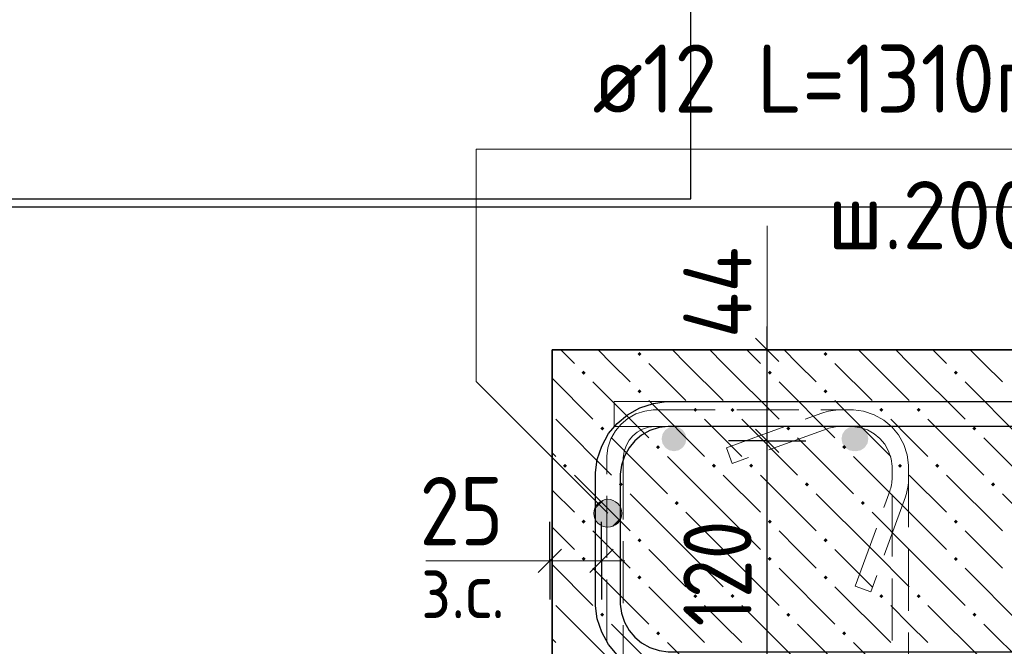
# Model space of a CAD drawing. Header units: millimetres. Extents: x 0 to 50400, y 0 to 35640.
# Tile 7 of 40: x 12764 to 16573, y 6779 to 9202. Entities that reach past the tile are written whole.
import ezdxf

# ---------------------------------------------------------------- set-up
doc = ezdxf.new("R2010")
doc.units = ezdxf.units.MM
doc.linetypes.add('______2', pattern=[324, 240, -84])
for name, color, linetype, lineweight in [('Standard', 7, 'Continuous', 25), ('ЖБ Перекрытие верхний уровень', 7, 'Continuous', 35), ('Размерная линия_ общее', 7, 'Continuous', 13)]:
    doc.layers.add(name, color=color, linetype=linetype, lineweight=lineweight)
for name, color, linetype, lineweight, true_color in [('Обрамление П-обр. равн.', 7, 'Continuous', 25, 0x5f1e0f), ('Поперечное армирование AW фон', 7, '______2', 13, 0xa0a0a0), ('Фоновоя арматура Х1', 7, 'Continuous', 18, 0x656565)]:
    doc.layers.add(name, color=color, linetype=linetype, lineweight=lineweight, true_color=true_color)
doc.styles.add('ISOCPEUR', font='txt')

msp = doc.modelspace()

# ---------------------------------------------------------------- hatches: boundary and pattern name
at = {"layer": 'Standard', "linetype": 'Continuous', "lineweight": 13, "transparency": 33554687}
for points in [[(15001, 7255.5), (15052.9, 7345.6), (14987.2, 7280)], [(14987.2, 7280), (15052.9, 7345.6), (15025.4, 7345.6)], [(14987.2, 7280), (15025.4, 7345.6), (14987.2, 7307.5)], [(14987.2, 7307.5), (15025.4, 7345.6), (15001, 7331.9)], [(15001, 7255.5), (15077.3, 7331.9), (15052.9, 7345.6)], [(15025.4, 7241.8), (15077.3, 7331.9), (15001, 7255.5)], [(15025.4, 7241.8), (15091.1, 7307.5), (15077.3, 7331.9)], [(15052.9, 7241.8), (15091.1, 7307.5), (15025.4, 7241.8)], [(15052.9, 7241.8), (15091.1, 7280), (15091.1, 7307.5)], [(15091.1, 7280), (15052.9, 7241.8), (15077.3, 7255.5)]]:
    msp.add_hatch(color=7, dxfattribs=at).paths.add_polyline_path(points)
at = {"layer": 'ЖБ Перекрытие верхний уровень', "linetype": 'Continuous', "lineweight": 18, "transparency": 33554687}
for points in [[(15153.7, 7909.4), (15161.5, 7917.2), (15169.3, 7909.4), (15161.5, 7901.6)], [(15873.7, 7909.4), (15881.5, 7917.2), (15889.3, 7909.4), (15881.5, 7901.6)], [(14937.7, 7837.4), (14945.5, 7845.2), (14953.3, 7837.4), (14945.5, 7829.6)], [(15657.7, 7837.4), (15665.5, 7845.2), (15673.3, 7837.4), (15665.5, 7829.6)], [(16377.7, 7837.4), (16385.5, 7845.2), (16393.3, 7837.4), (16385.5, 7829.6)], [(15153.7, 7765.4), (15161.5, 7773.2), (15169.3, 7765.4), (15161.5, 7757.6)], [(15873.7, 7765.4), (15881.5, 7773.2), (15889.3, 7765.4), (15881.5, 7757.6)], [(15369.7, 7693.4), (15377.5, 7701.2), (15385.3, 7693.4), (15377.5, 7685.6)], [(15513.7, 7693.4), (15521.5, 7701.2), (15529.3, 7693.4), (15521.5, 7685.6)], [(16089.7, 7693.4), (16097.5, 7701.2), (16105.3, 7693.4), (16097.5, 7685.6)], [(16233.7, 7693.4), (16241.5, 7701.2), (16249.3, 7693.4), (16241.5, 7685.6)], [(15009.7, 7621.4), (15017.5, 7629.2), (15025.3, 7621.4), (15017.5, 7613.6)], [(15729.7, 7621.4), (15737.5, 7629.2), (15745.3, 7621.4), (15737.5, 7613.6)], [(16449.7, 7621.4), (16457.5, 7629.2), (16465.3, 7621.4), (16457.5, 7613.6)], [(15225.7, 7549.4), (15233.5, 7557.2), (15241.3, 7549.4), (15233.5, 7541.6)], [(15945.7, 7549.4), (15953.5, 7557.2), (15961.3, 7549.4), (15953.5, 7541.6)], [(14865.7, 7477.4), (14873.5, 7485.2), (14881.3, 7477.4), (14873.5, 7469.6)], [(15441.7, 7477.4), (15449.5, 7485.2), (15457.3, 7477.4), (15449.5, 7469.6)], [(15585.7, 7477.4), (15593.5, 7485.2), (15601.3, 7477.4), (15593.5, 7469.6)], [(16161.7, 7477.4), (16169.5, 7485.2), (16177.3, 7477.4), (16169.5, 7469.6)], [(16305.7, 7477.4), (16313.5, 7485.2), (16321.3, 7477.4), (16313.5, 7469.6)], [(15081.7, 7405.4), (15089.5, 7413.2), (15097.3, 7405.4), (15089.5, 7397.6)], [(15801.7, 7405.4), (15809.5, 7413.2), (15817.3, 7405.4), (15809.5, 7397.6)], [(16521.7, 7405.4), (16529.5, 7413.2), (16537.3, 7405.4), (16529.5, 7397.6)], [(15297.7, 7333.4), (15305.5, 7341.2), (15313.3, 7333.4), (15305.5, 7325.6)], [(16017.7, 7333.4), (16025.5, 7341.2), (16033.3, 7333.4), (16025.5, 7325.6)], [(14937.7, 7261.4), (14945.5, 7269.2), (14953.3, 7261.4), (14945.5, 7253.6)], [(15657.7, 7261.4), (15665.5, 7269.2), (15673.3, 7261.4), (15665.5, 7253.6)], [(16377.7, 7261.4), (16385.5, 7269.2), (16393.3, 7261.4), (16385.5, 7253.6)], [(15153.7, 7189.4), (15161.5, 7197.2), (15169.3, 7189.4), (15161.5, 7181.6)], [(15873.7, 7189.4), (15881.5, 7197.2), (15889.3, 7189.4), (15881.5, 7181.6)], [(14937.7, 7117.4), (14945.5, 7125.2), (14953.3, 7117.4), (14945.5, 7109.6)], [(15657.7, 7117.4), (15665.5, 7125.2), (15673.3, 7117.4), (15665.5, 7109.6)], [(16377.7, 7117.4), (16385.5, 7125.2), (16393.3, 7117.4), (16385.5, 7109.6)], [(15153.7, 7045.4), (15161.5, 7053.2), (15169.3, 7045.4), (15161.5, 7037.6)], [(15873.7, 7045.4), (15881.5, 7053.2), (15889.3, 7045.4), (15881.5, 7037.6)], [(15369.7, 6973.4), (15377.5, 6981.2), (15385.3, 6973.4), (15377.5, 6965.6)], [(15513.7, 6973.4), (15521.5, 6981.2), (15529.3, 6973.4), (15521.5, 6965.6)], [(16089.7, 6973.4), (16097.5, 6981.2), (16105.3, 6973.4), (16097.5, 6965.6)], [(16233.7, 6973.4), (16241.5, 6981.2), (16249.3, 6973.4), (16241.5, 6965.6)], [(15009.7, 6901.4), (15017.5, 6909.2), (15025.3, 6901.4), (15017.5, 6893.6)], [(15729.7, 6901.4), (15737.5, 6909.2), (15745.3, 6901.4), (15737.5, 6893.6)], [(16449.7, 6901.4), (16457.5, 6909.2), (16465.3, 6901.4), (16457.5, 6893.6)], [(15225.7, 6829.4), (15233.5, 6837.2), (15241.3, 6829.4), (15233.5, 6821.6)], [(15945.7, 6829.4), (15953.5, 6837.2), (15961.3, 6829.4), (15953.5, 6821.6)]]:
    msp.add_hatch(color=7, dxfattribs=at).paths.add_polyline_path(points, flags=16)
at = {"layer": 'Фоновоя арматура Х1', "linetype": 'Continuous', "lineweight": 18, "transparency": 33554687}
for points in [[(15343.1, 7581.7), (15339.5, 7600.1), (15329.1, 7615.7), (15313.5, 7626.1), (15295.1, 7629.7), (15276.8, 7626.1), (15261.2, 7615.7), (15250.8, 7600.1), (15247.1, 7581.7), (15250.8, 7563.3), (15261.2, 7547.8), (15276.8, 7537.4), (15295.1, 7533.7), (15313.5, 7537.4), (15329.1, 7547.8), (15339.5, 7563.3)], [(16039.1, 7581.7), (16035.5, 7600.1), (16025.1, 7615.7), (16009.5, 7626.1), (15991.1, 7629.7), (15972.8, 7626.1), (15957.2, 7615.7), (15946.8, 7600.1), (15943.1, 7581.7), (15946.8, 7563.3), (15957.2, 7547.8), (15972.8, 7537.4), (15991.1, 7533.7), (16009.5, 7537.4), (16025.1, 7547.8), (16035.5, 7563.3)], [(16047.1, 7581.7), (16043.5, 7600.1), (16033.1, 7615.7), (16017.5, 7626.1), (15999.1, 7629.7), (15980.7, 7626.1), (15965.2, 7615.7), (15954.8, 7600.1), (15951.1, 7581.7), (15954.8, 7563.3), (15965.2, 7547.8), (15980.7, 7537.4), (15999.1, 7533.7), (16017.5, 7537.4), (16033.1, 7547.8), (16043.5, 7563.3)]]:
    msp.add_hatch(color=7, dxfattribs=at).paths.add_polyline_path(points)

# ---------------------------------------------------------------- linework, layer by layer
at = {"layer": 'Standard', "color": 7, "linetype": 'Continuous', "lineweight": 13, "transparency": 33554687}
for p, q in [((15655.4, 7925.7), (15655.4, 8405.7)), ((15001, 7331.9), (15001, 7331.9)), ((15077.3, 7331.9), (15077.3, 7331.9)), ((15001, 7255.5), (15001, 7255.5)), ((15077.3, 7255.5), (15077.3, 7255.5)), ((14815.1, 7110), (14335.1, 7110))]:
    msp.add_line(p, q, dxfattribs=at)
at = {"layer": 'Standard', "color": 254, "linetype": 'Continuous', "lineweight": -3, "true_color": 0xc4c4ff, "transparency": 33554687}
for points in [[(5250.9, 8509.9), (15359.9, 8509.9), (15359.9, 14101.9), (5250.9, 14101.9), (5250.9, 8509.9)], [(6023.1, 3133.7), (21844.1, 3133.7), (21844.1, 8477.7), (6023.1, 8477.7), (6023.1, 3133.7)]]:
    msp.add_lwpolyline(points, dxfattribs=at)
at = {"layer": 'Standard', "color": 7, "linetype": 'Continuous', "lineweight": 13, "transparency": 33554687}
msp.add_lwpolyline([(15039.1, 7293.7), (14530, 7802.8), (14530, 8701.7), (17490, 8701.7)], dxfattribs=at)
msp.add_circle((15039.1, 7293.7), 54, dxfattribs=at)
at = {"layer": 'ЖБ Перекрытие верхний уровень', "color": 7, "linetype": 'Continuous', "lineweight": 35, "transparency": 33554687}
for p, q in [((14823.1, 7925.7), (14823.1, 6325.7)), ((21044.2, 7925.7), (14823.1, 7925.7))]:
    msp.add_line(p, q, dxfattribs=at)
at = {"layer": 'ЖБ Перекрытие верхний уровень', "color": 9, "linetype": 'Continuous', "lineweight": 18, "true_color": 0xc7c7c7, "transparency": 33554687}
for p, q in [((14857.1, 7925.7), (14909.5, 7873.4)), ((15053.5, 7873.4), (15001.1, 7925.7)), ((15341.5, 7873.4), (15289.1, 7925.7)), ((15433.1, 7925.7), (15485.5, 7873.4)), ((15577.1, 7925.7), (15629.5, 7873.4)), ((15773.5, 7873.4), (15721.1, 7925.7)), ((16061.5, 7873.4), (16009.1, 7925.7)), ((16153.1, 7925.7), (16205.5, 7873.4)), ((16297.1, 7925.7), (16349.5, 7873.4)), ((16493.5, 7873.4), (16441.1, 7925.7)), ((15125.5, 7801.4), (15053.5, 7873.4)), ((15197.5, 7873.4), (15341.5, 7729.4)), ((15341.5, 7873.4), (15485.5, 7729.4)), ((15485.5, 7873.4), (15701.5, 7657.4)), ((15845.5, 7801.4), (15773.5, 7873.4)), ((15917.5, 7873.4), (16061.5, 7729.4)), ((16061.5, 7873.4), (16205.5, 7729.4)), ((16205.5, 7873.4), (16421.5, 7657.4)), ((16565.5, 7801.4), (16493.5, 7873.4)), ((14823.1, 7815.7), (14981.5, 7657.4)), ((14981.5, 7801.4), (15197.5, 7585.4)), ((15701.5, 7801.4), (15917.5, 7585.4)), ((16421.5, 7801.4), (16637.5, 7585.4)), ((15197.5, 7729.4), (15413.5, 7513.4)), ((15917.5, 7729.4), (16133.5, 7513.4)), ((14837.5, 7657.4), (15053.5, 7441.4)), ((15485.5, 7585.4), (15413.5, 7657.4)), ((15557.5, 7657.4), (15773.5, 7441.4)), ((16205.5, 7585.4), (16133.5, 7657.4)), ((16277.5, 7657.4), (16493.5, 7441.4)), ((15053.5, 7585.4), (15269.5, 7369.4)), ((15557.5, 7513.4), (15485.5, 7585.4)), ((15773.5, 7585.4), (15989.5, 7369.4)), ((16277.5, 7513.4), (16205.5, 7585.4)), ((16493.5, 7585.4), (16709.5, 7369.4)), ((14837.5, 7513.4), (14823.1, 7527.7)), ((15485.5, 7297.4), (15269.5, 7513.4)), ((16205.5, 7297.4), (15989.5, 7513.4)), ((14909.5, 7441.4), (15125.5, 7225.4)), ((15485.5, 7441.4), (15629.5, 7297.4)), ((15629.5, 7441.4), (15845.5, 7225.4)), ((16205.5, 7441.4), (16349.5, 7297.4)), ((16349.5, 7441.4), (16565.5, 7225.4)), ((14823.1, 7383.7), (14909.5, 7297.4)), ((15341.5, 7153.4), (15125.5, 7369.4)), ((16061.5, 7153.4), (15845.5, 7369.4)), ((16781.5, 7153.4), (16565.5, 7369.4)), ((15341.5, 7297.4), (15485.5, 7153.4)), ((15485.5, 7297.4), (15629.5, 7153.4)), ((16061.5, 7297.4), (16205.5, 7153.4)), ((16205.5, 7297.4), (16349.5, 7153.4)), ((14823.1, 7239.7), (14909.5, 7153.4)), ((15053.5, 7153.4), (14981.5, 7225.4)), ((15773.5, 7153.4), (15701.5, 7225.4)), ((16493.5, 7153.4), (16421.5, 7225.4)), ((15125.5, 7081.4), (15053.5, 7153.4)), ((15197.5, 7153.4), (15341.5, 7009.4)), ((15341.5, 7153.4), (15485.5, 7009.4)), ((15485.5, 7153.4), (15701.5, 6937.4)), ((15845.5, 7081.4), (15773.5, 7153.4)), ((15917.5, 7153.4), (16061.5, 7009.4)), ((16061.5, 7153.4), (16205.5, 7009.4)), ((16205.5, 7153.4), (16421.5, 6937.4)), ((16565.5, 7081.4), (16493.5, 7153.4)), ((14823.1, 7095.7), (14981.5, 6937.4)), ((14981.5, 7081.4), (15197.5, 6865.4)), ((15701.5, 7081.4), (15917.5, 6865.4)), ((16421.5, 7081.4), (16637.5, 6865.4)), ((15197.5, 7009.4), (15413.5, 6793.4)), ((15917.5, 7009.4), (16133.5, 6793.4)), ((14837.5, 6937.4), (15053.5, 6721.4)), ((15485.5, 6865.4), (15413.5, 6937.4)), ((15557.5, 6937.4), (15773.5, 6721.4)), ((16205.5, 6865.4), (16133.5, 6937.4)), ((16277.5, 6937.4), (16493.5, 6721.4)), ((15053.5, 6865.4), (15269.5, 6649.4)), ((15557.5, 6793.4), (15485.5, 6865.4)), ((15773.5, 6865.4), (15989.5, 6649.4)), ((16277.5, 6793.4), (16205.5, 6865.4)), ((16493.5, 6865.4), (16709.5, 6649.4)), ((14837.5, 6793.4), (14823.1, 6807.7)), ((15485.5, 6577.4), (15269.5, 6793.4)), ((16205.5, 6577.4), (15989.5, 6793.4))]:
    msp.add_line(p, q, dxfattribs=at)
at = {"layer": 'Обрамление П-обр. равн.', "color": 38, "linetype": 'Continuous', "lineweight": 25, "true_color": 0x5f1e0f, "transparency": 33554687}
for points in [[(19887.1, 6661.7), (15265.3, 6661.7), (15215.3, 6668.7), (15163.1, 6685.9), (15115, 6712.8), (15075.3, 6745.9), (15042.2, 6785.6), (15015.3, 6833.6), (14998.1, 6885.9), (14991.1, 6935.9), (14991.1, 7451.5), (14998.1, 7501.6), (15015.3, 7553.8), (15042.2, 7601.9), (15075.3, 7641.5), (15115, 7674.6), (15163.1, 7701.5), (15215.3, 7718.7), (15265.3, 7725.7), (19887.1, 7725.7)], [(19887.1, 7629.7), (15272, 7629.7), (15237.1, 7624.9), (15201.9, 7613.2), (15169.7, 7595.2), (15143.5, 7573.3), (15121.6, 7547.2), (15103.6, 7514.9), (15092, 7479.7), (15087.1, 7444.8), (15087.1, 6942.6), (15092, 6907.7), (15103.6, 6872.5), (15121.6, 6840.3), (15143.5, 6814.1), (15169.7, 6792.2), (15201.9, 6774.2), (15237.1, 6762.6), (15272, 6757.7), (19887.1, 6757.7)]]:
    msp.add_lwpolyline(points, dxfattribs=at)
at = {"layer": 'Поперечное армирование AW фон', "color": 253, "linetype": '______2', "lineweight": 13, "true_color": 0xa0a0a0, "transparency": 33554687}
for points in [[(15034.9, 5177.5), (15034.9, 7514), (15039.4, 7546.8), (15050.7, 7581), (15068.4, 7612.5), (15090.1, 7638.5), (15116.1, 7660.2), (15147.6, 7677.9), (15181.8, 7689.1), (15214.6, 7693.7), (15989.5, 7693.7), (16028.5, 7688.3), (16069.2, 7674.9), (16106.6, 7653.9), (16137.4, 7628.2), (16163.1, 7597.4), (16184.1, 7560), (16197.5, 7519.3), (16202.9, 7480.3), (16202.9, 7429.7), (16202.6, 7420.7), (16201.9, 7411.5), (16200.9, 7402.3), (16199.5, 7393.2), (16197.7, 7384.1), (16195.5, 7375.1), (16193, 7366.3), (16190.2, 7357.7), (16056.1, 6989.3), (15996, 7011.2)], [(16138.9, 5181.9), (16138.9, 7475.9), (16134.9, 7504.8), (16125.2, 7534.1), (16110.2, 7560.9), (16091.9, 7582.8), (16070.1, 7601), (16043.3, 7616), (16014, 7625.7), (15985, 7629.7), (15939.9, 7629.7), (15933.1, 7629.5), (15926.5, 7629), (15920, 7628.3), (15913.5, 7627.3), (15907, 7626), (15900.6, 7624.5), (15894.2, 7622.6), (15887.8, 7620.5), (15520.4, 7486.8), (15498.5, 7546.9), (15866.9, 7681), (15875.4, 7683.8), (15884.3, 7686.4), (15893.3, 7688.5), (15902.3, 7690.3), (15911.5, 7691.7), (15920.6, 7692.8), (15929.8, 7693.4), (15938.9, 7693.7), (15989.5, 7693.7), (16028.5, 7688.3), (16069.2, 7674.9), (16106.6, 7653.9), (16137.4, 7628.2), (16163.1, 7597.4), (16184.1, 7560), (16197.5, 7519.3), (16202.9, 7480.3), (16202.9, 5177.5)], [(15996, 7011.2), (16129.7, 7378.6), (16131.8, 7385), (16133.6, 7391.4), (16135.2, 7397.8), (16136.4, 7404.3), (16137.5, 7410.8), (16138.2, 7417.4), (16138.7, 7424), (16138.9, 7430.7), (16138.9, 7475.9), (16134.9, 7504.8), (16125.2, 7534.1), (16110.2, 7560.9), (16091.9, 7582.8), (16070.1, 7601), (16043.3, 7616), (16014, 7625.7), (15985, 7629.7), (15219.1, 7629.7), (15196.4, 7626.5), (15173.5, 7619), (15152.5, 7607.3), (15135.5, 7593.1), (15121.3, 7576.1), (15109.6, 7555.1), (15102, 7532.2), (15098.9, 7509.5), (15098.9, 5181.9)]]:
    msp.add_lwpolyline(points, dxfattribs=at)
at = {"layer": 'Размерная линия_ общее', "color": 7, "linetype": 'Continuous', "lineweight": -3, "transparency": 33554687}
for p, q in [((15655.4, 7925.7), (15655.4, 8015.7)), ((15655.4, 7573.7), (15655.4, 7925.7)), ((15655.4, 6613.7), (15655.4, 7573.7))]:
    msp.add_line(p, q, dxfattribs=at)
at = {"layer": 'Размерная линия_ общее', "color": 7, "linetype": 'Continuous', "lineweight": 25, "transparency": 33554687}
for p, q in [((15700.4, 7880.7), (15610.4, 7970.7)), ((15700.4, 7528.7), (15610.4, 7618.7)), ((14860.1, 7155), (14770.1, 7065)), ((15060.1, 7155), (14970.1, 7065))]:
    msp.add_line(p, q, dxfattribs=at)
at = {"layer": 'Размерная линия_ общее', "color": 253, "linetype": 'Continuous', "lineweight": -3, "true_color": 0xa0a0a0, "transparency": 33554687}
for p, q in [((15655.4, 7925.7), (15505.4, 7925.7)), ((15655.4, 7925.7), (15805.4, 7925.7)), ((15655.4, 7925.7), (15655.4, 7925.7)), ((15655.4, 7573.7), (15505.4, 7573.7)), ((15655.4, 7573.7), (15805.4, 7573.7)), ((15655.4, 7573.7), (15655.4, 7573.7)), ((14815.1, 7110), (14815.1, 7260)), ((15015.1, 7110), (15015.1, 7260)), ((14815.1, 7110), (14815.1, 6960)), ((15015.1, 7110), (15015.1, 6960))]:
    msp.add_line(p, q, dxfattribs=at)
at = {"layer": 'Размерная линия_ общее', "color": 7, "linetype": 'Continuous', "lineweight": 13, "transparency": 33554687}
for p, q in [((14815.1, 7110), (14725.1, 7110)), ((15015.1, 7110), (14815.1, 7110)), ((15015.1, 7110), (15105.1, 7110))]:
    msp.add_line(p, q, dxfattribs=at)
at = {"layer": 'Фоновоя арматура Х1', "color": 251, "linetype": 'Continuous', "lineweight": 18, "true_color": 0x656565, "transparency": 33554687}
msp.add_lwpolyline([(21092.2, 7629.7), (15063.1, 7629.7), (15063.1, 7725.7), (21092.2, 7725.7), (21092.2, 7629.7)], dxfattribs=at)

# ---------------------------------------------------------------- texts
at = {"layer": 'Обрамление П-обр. равн.', "color": 7, "linetype": 'Continuous', "lineweight": 13, "transparency": 33554687, "char_height": 264, "attachment_point": 7, "style": 'ISOCPEUR'}
for s, insert, width in [('\\W0.92;ø12 L=1310mm ', (14980.4, 8842.5), 2469.891), ('\\W0.95;ш.200 ', (15888.4, 8314.5), 1154.555)]:
    msp.add_mtext(s, dxfattribs=dict(at, insert=insert, width=width))
at = {"layer": 'Размерная линия_ общее', "color": 7, "linetype": 'Continuous', "lineweight": 25, "transparency": 33554687, "char_height": 264, "attachment_point": 7, "rotation": 90, "style": 'ISOCPEUR'}
for s, insert, width in [('\\W0.89;44', (15595.4, 7970.7), 539.474), ('\\W0.83;120', (15595.4, 6856.1), 610.286)]:
    msp.add_mtext(s, dxfattribs=dict(at, insert=insert, width=width))
at = {"layer": 'Размерная линия_ общее', "color": 7, "linetype": 'Continuous', "lineweight": 25, "transparency": 33554687, "insert": (14310.6, 7170), "char_height": 264, "width": 484.709, "attachment_point": 7, "style": 'ISOCPEUR'}
msp.add_mtext('\\W0.87;25', dxfattribs=at)
at = {"layer": 'Размерная линия_ общее', "color": 7, "linetype": 'Continuous', "lineweight": 18, "transparency": 33554687, "insert": (14315.8, 6888), "char_height": 216, "width": 496.738, "attachment_point": 7, "style": 'ISOCPEUR'}
msp.add_mtext('\\W0.90;з.с.', dxfattribs=at)

doc.saveas('drawing.dxf')
